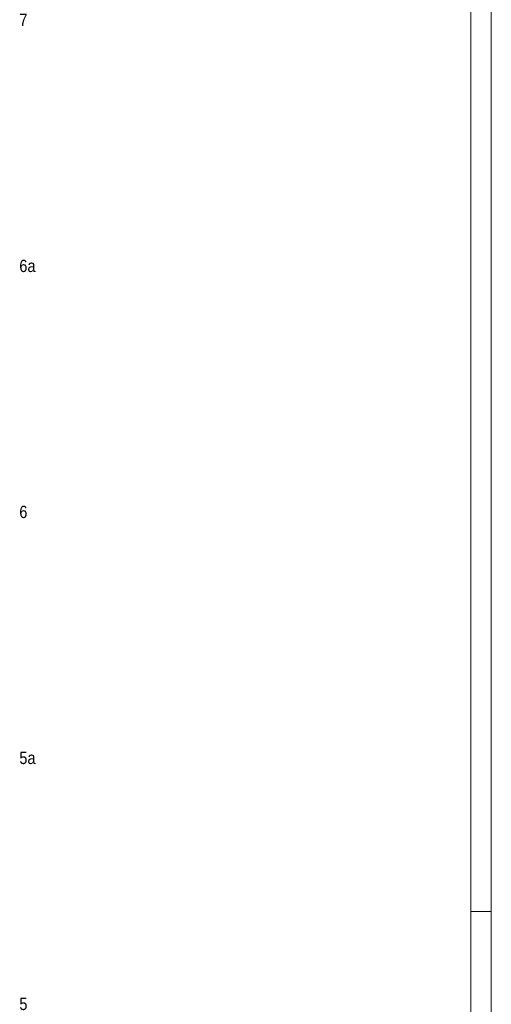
# Model space of a CAD drawing. Header units: millimetres. Extents: x -54 to 556, y -102 to 998.
# Tile 31 of 34: x 441 to 556, y 470 to 710. Entities that reach past the tile are written whole.
import ezdxf

# ---------------------------------------------------------------- set-up
doc = ezdxf.new("R2010")
doc.units = ezdxf.units.MM
doc.linetypes.add('XKITLINE00', pattern=[0])
doc.layers.add('Arkusz rysunku', color=3, linetype='Continuous', lineweight=0)
doc.layers.add('Spoina', color=1, linetype='Continuous', lineweight=0)
doc.styles.add('ARIAL', font='ARIAL.TTF')

msp = doc.modelspace()

# ---------------------------------------------------------------- linework, layer by layer
at = {"layer": 'Arkusz rysunku', "linetype": 'XKITLINE00', "lineweight": 0}
for p, q in [((556.05, -101.5), (556.05, 998.5)), ((551.05, -96.5), (551.05, 993.5)), ((556.05, 492.5), (551.05, 492.5))]:
    msp.add_line(p, q, dxfattribs=at)

# ---------------------------------------------------------------- texts
at = {"layer": 'Spoina', "style": 'ARIAL', "width": 0.85}
for s, p in [('7', (441, 708.5)), ('6a', (441, 648.5)), ('6', (441, 588.5)), ('5a', (441, 528.5)), ('5', (441, 468.5))]:
    msp.add_text(s, height=3, dxfattribs=at).set_placement(p)

doc.saveas('drawing.dxf')
